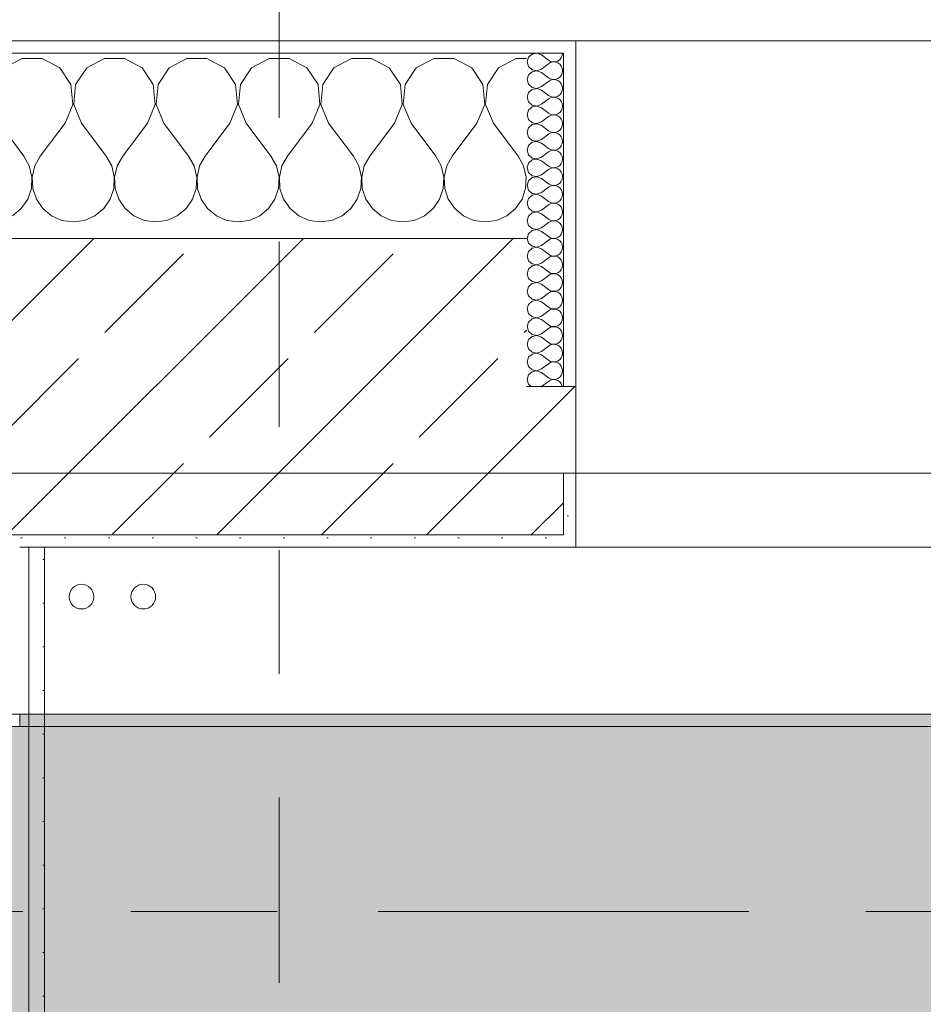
# Model space of a CAD drawing. Header units: metres. Extents: x -3.6 to 84.5, y -11 to 16.8.
# Tile 147 of 161: x 22.3 to 23, y 13.1 to 13.9. Entities that reach past the tile are written whole.
import ezdxf

# ---------------------------------------------------------------- set-up
doc = ezdxf.new("R2010")
doc.units = ezdxf.units.M
doc.header["$MEASUREMENT"] = 0
for name, pattern in [('Achse', [0.2, 0.1, -0.05, 0, -0.05]), ('Schnittlinie', [0.3, 0.15, -0.075, 0, -0.075]), ('Strichlinie doppelt', [0.546806, 0.264583, -0.105833, 0.070556, -0.105833])]:
    doc.linetypes.add(name, pattern=pattern)
for name, color, linetype in [('203 - Marker.Schnitt - Ausbaudetail SA', 7, 'Continuous'), ('451 - Universal.Achsen Raster', 7, 'Continuous'), ('604 - Struktur.Wand Aussen', 7, 'Continuous'), ('608 - Struktur.Träger', 7, 'Continuous'), ('801 - HKLSE.Heizung_ Klima_ Lüftung', 7, 'Continuous'), ('Neubau_606 - Struktur.Wand Innen Ausbau', 7, 'Continuous'), ('Neubau_653 - Abdeckung.TB Verkofferung', 7, 'Continuous')]:
    doc.layers.add(name, color=color, linetype=linetype)
pattern_1 = [(45, (0, 0), (-0.01767767, 0.01767767), [0, -0.025])]
pattern_2 = [(0, (0, 0), (0, 0.08660254), [0, -0.05]), (0, (0.025, 0.0433), (0, 0.08660254), [0, -0.05])]
pattern_3 = [(45, (0, 0), (-0.0848528, 0.0848528), []), (45, (-0.04243, 0.04243), (-0.0848528, 0.0848528), [0.09, -0.03])]

# ---------------------------------------------------------------- blocks, each defined once
blk = doc.blocks.new('*X22')
at = {"layer": '604 - Struktur.Wand Aussen', "color": 7, "linetype": 'Continuous', "lineweight": 5}
for p, q in [((22.29188, 13.84066), (22.27757, 13.83299)), ((22.30812, 13.84066), (22.29188, 13.84066)), ((22.32243, 13.83299), (22.30812, 13.84066)), ((22.35855, 13.84066), (22.34424, 13.83299)), ((22.37479, 13.84066), (22.35855, 13.84066)), ((22.3891, 13.83299), (22.37479, 13.84066)), ((22.42521, 13.84066), (22.4109, 13.83299)), ((22.44145, 13.84066), (22.42521, 13.84066)), ((22.45576, 13.83299), (22.44145, 13.84066)), ((22.49188, 13.84066), (22.47757, 13.83299)), ((22.50812, 13.84066), (22.49188, 13.84066)), ((22.52243, 13.83299), (22.50812, 13.84066)), ((22.55855, 13.84066), (22.54424, 13.83299)), ((22.57479, 13.84066), (22.55855, 13.84066)), ((22.5891, 13.83299), (22.57479, 13.84066)), ((22.62521, 13.84066), (22.6109, 13.83299)), ((22.64145, 13.84066), (22.62521, 13.84066)), ((22.65576, 13.83299), (22.64145, 13.84066)), ((22.69188, 13.84066), (22.67757, 13.83299)), ((22.7, 13.84066), (22.69188, 13.84066)), ((22.33142, 13.81947), (22.32243, 13.83299)), ((22.34424, 13.83299), (22.33525, 13.81947)), ((22.39808, 13.81947), (22.3891, 13.83299)), ((22.4109, 13.83299), (22.40192, 13.81947)), ((22.46475, 13.81947), (22.45576, 13.83299)), ((22.47757, 13.83299), (22.46858, 13.81947)), ((22.53142, 13.81947), (22.52243, 13.83299)), ((22.54424, 13.83299), (22.53525, 13.81947)), ((22.59808, 13.81947), (22.5891, 13.83299)), ((22.6109, 13.83299), (22.60192, 13.81947)), ((22.66475, 13.81947), (22.65576, 13.83299)), ((22.67757, 13.83299), (22.66858, 13.81947)), ((22.33295, 13.8033), (22.33142, 13.81947)), ((22.33525, 13.81947), (22.33371, 13.8033)), ((22.39962, 13.8033), (22.39808, 13.81947)), ((22.40192, 13.81947), (22.40038, 13.8033)), ((22.46629, 13.8033), (22.46475, 13.81947)), ((22.46858, 13.81947), (22.46705, 13.8033)), ((22.53295, 13.8033), (22.53142, 13.81947)), ((22.53525, 13.81947), (22.53371, 13.8033)), ((22.59962, 13.8033), (22.59808, 13.81947)), ((22.60192, 13.81947), (22.60038, 13.8033)), ((22.66629, 13.8033), (22.66475, 13.81947)), ((22.66858, 13.81947), (22.66705, 13.8033)), ((22.32667, 13.78833), (22.33295, 13.8033)), ((22.33371, 13.8033), (22.34, 13.78833)), ((22.39333, 13.78833), (22.39962, 13.8033)), ((22.40038, 13.8033), (22.40667, 13.78833)), ((22.46, 13.78833), (22.46629, 13.8033)), ((22.46705, 13.8033), (22.47333, 13.78833)), ((22.52667, 13.78833), (22.53295, 13.8033)), ((22.53371, 13.8033), (22.54, 13.78833)), ((22.59333, 13.78833), (22.59962, 13.8033)), ((22.60038, 13.8033), (22.60667, 13.78833)), ((22.66, 13.78833), (22.66629, 13.8033)), ((22.66705, 13.8033), (22.67333, 13.78833)), ((22.27333, 13.78833), (22.29333, 13.76167)), ((22.32667, 13.78833), (22.30667, 13.76167)), ((22.34, 13.78833), (22.36, 13.76167)), ((22.39333, 13.78833), (22.37333, 13.76167)), ((22.40667, 13.78833), (22.42667, 13.76167)), ((22.46, 13.78833), (22.44, 13.76167)), ((22.47333, 13.78833), (22.49333, 13.76167)), ((22.52667, 13.78833), (22.50667, 13.76167)), ((22.54, 13.78833), (22.56, 13.76167)), ((22.59333, 13.78833), (22.57333, 13.76167)), ((22.60667, 13.78833), (22.62667, 13.76167)), ((22.66, 13.78833), (22.64, 13.76167)), ((22.67333, 13.78833), (22.69333, 13.76167)), ((22.29778, 13.75362), (22.29333, 13.76167)), ((22.30667, 13.76167), (22.30222, 13.75362)), ((22.36445, 13.75362), (22.36, 13.76167)), ((22.37333, 13.76167), (22.36888, 13.75362)), ((22.43112, 13.75362), (22.42667, 13.76167)), ((22.44, 13.76167), (22.43555, 13.75362)), ((22.49778, 13.75362), (22.49333, 13.76167)), ((22.50667, 13.76167), (22.50222, 13.75362)), ((22.56445, 13.75362), (22.56, 13.76167)), ((22.57333, 13.76167), (22.56888, 13.75362)), ((22.63112, 13.75362), (22.62667, 13.76167)), ((22.64, 13.76167), (22.63555, 13.75362)), ((22.69778, 13.75362), (22.69333, 13.76167)), ((22.29987, 13.74466), (22.29778, 13.75362)), ((22.30222, 13.75362), (22.30013, 13.74466)), ((22.36653, 13.74466), (22.36445, 13.75362)), ((22.36888, 13.75362), (22.3668, 13.74466)), ((22.4332, 13.74466), (22.43112, 13.75362)), ((22.43555, 13.75362), (22.43347, 13.74466)), ((22.49987, 13.74466), (22.49778, 13.75362)), ((22.50222, 13.75362), (22.50013, 13.74466)), ((22.56653, 13.74466), (22.56445, 13.75362)), ((22.56888, 13.75362), (22.5668, 13.74466)), ((22.6332, 13.74466), (22.63112, 13.75362)), ((22.63555, 13.75362), (22.63347, 13.74466)), ((22.69987, 13.74466), (22.69778, 13.75362)), ((22.29942, 13.73547), (22.29987, 13.74466)), ((22.30013, 13.74466), (22.30058, 13.73547)), ((22.36609, 13.73547), (22.36653, 13.74466)), ((22.3668, 13.74466), (22.36725, 13.73547)), ((22.43275, 13.73547), (22.4332, 13.74466)), ((22.43347, 13.74466), (22.43391, 13.73547)), ((22.49942, 13.73547), (22.49987, 13.74466)), ((22.50013, 13.74466), (22.50058, 13.73547)), ((22.56609, 13.73547), (22.56653, 13.74466)), ((22.5668, 13.74466), (22.56725, 13.73547)), ((22.63275, 13.73547), (22.6332, 13.74466)), ((22.63347, 13.74466), (22.63391, 13.73547)), ((22.69942, 13.73547), (22.69987, 13.74466)), ((22.29648, 13.72676), (22.29942, 13.73547)), ((22.30058, 13.73547), (22.30352, 13.72676)), ((22.36315, 13.72676), (22.36609, 13.73547)), ((22.36725, 13.73547), (22.37019, 13.72676)), ((22.42981, 13.72676), (22.43275, 13.73547)), ((22.43391, 13.73547), (22.43685, 13.72676)), ((22.49648, 13.72676), (22.49942, 13.73547)), ((22.50058, 13.73547), (22.50352, 13.72676)), ((22.56315, 13.72676), (22.56609, 13.73547)), ((22.56725, 13.73547), (22.57019, 13.72676)), ((22.62981, 13.72676), (22.63275, 13.73547)), ((22.63391, 13.73547), (22.63685, 13.72676)), ((22.69648, 13.72676), (22.69942, 13.73547)), ((22.29127, 13.71918), (22.29648, 13.72676)), ((22.30352, 13.72676), (22.30873, 13.71918)), ((22.35794, 13.71918), (22.36315, 13.72676)), ((22.37019, 13.72676), (22.37539, 13.71918)), ((22.42461, 13.71918), (22.42981, 13.72676)), ((22.43685, 13.72676), (22.44206, 13.71918)), ((22.49127, 13.71918), (22.49648, 13.72676)), ((22.50352, 13.72676), (22.50873, 13.71918)), ((22.55794, 13.71918), (22.56315, 13.72676)), ((22.57019, 13.72676), (22.57539, 13.71918)), ((22.62461, 13.71918), (22.62981, 13.72676)), ((22.63685, 13.72676), (22.64206, 13.71918)), ((22.69127, 13.71918), (22.69648, 13.72676)), ((22.28419, 13.71331), (22.29127, 13.71918)), ((22.30873, 13.71918), (22.31581, 13.71331)), ((22.35086, 13.71331), (22.35794, 13.71918)), ((22.37539, 13.71918), (22.38248, 13.71331)), ((22.41752, 13.71331), (22.42461, 13.71918)), ((22.44206, 13.71918), (22.44914, 13.71331)), ((22.48419, 13.71331), (22.49127, 13.71918)), ((22.50873, 13.71918), (22.51581, 13.71331)), ((22.55086, 13.71331), (22.55794, 13.71918)), ((22.57539, 13.71918), (22.58248, 13.71331)), ((22.61752, 13.71331), (22.62461, 13.71918)), ((22.64206, 13.71918), (22.64914, 13.71331)), ((22.68419, 13.71331), (22.69127, 13.71918)), ((22.31581, 13.71331), (22.32422, 13.7096)), ((22.34244, 13.7096), (22.35086, 13.71331)), ((22.38248, 13.71331), (22.39089, 13.7096)), ((22.40911, 13.7096), (22.41752, 13.71331)), ((22.44914, 13.71331), (22.45756, 13.7096)), ((22.47578, 13.7096), (22.48419, 13.71331)), ((22.51581, 13.71331), (22.52422, 13.7096)), ((22.54244, 13.7096), (22.55086, 13.71331)), ((22.58248, 13.71331), (22.59089, 13.7096)), ((22.60911, 13.7096), (22.61752, 13.71331)), ((22.64914, 13.71331), (22.65756, 13.7096)), ((22.67578, 13.7096), (22.68419, 13.71331)), ((22.32422, 13.7096), (22.33333, 13.70833)), ((22.33333, 13.70833), (22.34244, 13.7096)), ((22.39089, 13.7096), (22.4, 13.70833)), ((22.4, 13.70833), (22.40911, 13.7096)), ((22.45756, 13.7096), (22.46667, 13.70833)), ((22.46667, 13.70833), (22.47578, 13.7096)), ((22.52422, 13.7096), (22.53333, 13.70833)), ((22.53333, 13.70833), (22.54244, 13.7096)), ((22.59089, 13.7096), (22.6, 13.70833)), ((22.6, 13.70833), (22.60911, 13.7096)), ((22.65756, 13.7096), (22.66667, 13.70833)), ((22.66667, 13.70833), (22.67578, 13.7096))]:
    blk.add_line(p, q, dxfattribs=at)
blk = doc.blocks.new('*X46')
at = {"layer": '604 - Struktur.Wand Aussen', "color": 7, "linetype": 'Continuous', "lineweight": 5}
for p, q in [((22.70178, 13.84161), (22.70071, 13.83786)), ((22.70071, 13.83786), (22.70178, 13.8341)), ((22.70466, 13.84425), (22.70178, 13.84161)), ((22.7085, 13.84497), (22.70466, 13.84425)), ((22.71214, 13.84357), (22.7085, 13.84497)), ((22.71214, 13.84357), (22.71786, 13.83929)), ((22.71786, 13.83929), (22.71958, 13.83833)), ((22.71958, 13.83738), (22.71786, 13.83643)), ((22.71958, 13.83833), (22.7215, 13.83789)), ((22.7215, 13.83783), (22.71958, 13.83738)), ((22.7215, 13.83789), (22.72347, 13.83798)), ((22.72347, 13.83773), (22.7215, 13.83783)), ((22.72347, 13.83798), (22.72534, 13.83861)), ((22.72534, 13.8371), (22.72347, 13.83773)), ((22.72534, 13.83861), (22.72696, 13.83973)), ((22.72696, 13.83973), (22.72822, 13.84124)), ((22.72822, 13.84124), (22.72901, 13.84305)), ((22.72901, 13.84305), (22.72929, 13.845)), ((22.70178, 13.8341), (22.70466, 13.83147)), ((22.70466, 13.82996), (22.70178, 13.82733)), ((22.70466, 13.83147), (22.7085, 13.83074)), ((22.7085, 13.83069), (22.70466, 13.82996)), ((22.7085, 13.83074), (22.71214, 13.83214)), ((22.71214, 13.82929), (22.7085, 13.83069)), ((22.71214, 13.83214), (22.71786, 13.83643)), ((22.71214, 13.82929), (22.71786, 13.825)), ((22.72696, 13.83599), (22.72534, 13.8371)), ((22.72822, 13.83447), (22.72696, 13.83599)), ((22.72901, 13.83267), (22.72822, 13.83447)), ((22.72929, 13.83071), (22.72901, 13.83267)), ((22.72901, 13.82876), (22.72929, 13.83071)), ((22.70178, 13.82733), (22.70071, 13.82357)), ((22.70071, 13.82357), (22.70178, 13.81982)), ((22.71214, 13.81786), (22.71786, 13.82214)), ((22.71786, 13.825), (22.71958, 13.82405)), ((22.71958, 13.8231), (22.71786, 13.82214)), ((22.71958, 13.82405), (22.7215, 13.8236)), ((22.7215, 13.82354), (22.71958, 13.8231)), ((22.7215, 13.8236), (22.72347, 13.8237)), ((22.72347, 13.82345), (22.7215, 13.82354)), ((22.72347, 13.8237), (22.72534, 13.82433)), ((22.72534, 13.82282), (22.72347, 13.82345)), ((22.72534, 13.82433), (22.72696, 13.82544)), ((22.72696, 13.8217), (22.72534, 13.82282)), ((22.72696, 13.82544), (22.72822, 13.82696)), ((22.72822, 13.82018), (22.72696, 13.8217)), ((22.72822, 13.82696), (22.72901, 13.82876)), ((22.70178, 13.81982), (22.70466, 13.81718)), ((22.70466, 13.81567), (22.70178, 13.81304)), ((22.70466, 13.81718), (22.7085, 13.81646)), ((22.7085, 13.8164), (22.70466, 13.81567)), ((22.7085, 13.81646), (22.71214, 13.81786)), ((22.71214, 13.815), (22.7085, 13.8164)), ((22.71214, 13.815), (22.71786, 13.81071)), ((22.72901, 13.81838), (22.72822, 13.82018)), ((22.72822, 13.81267), (22.72901, 13.81448)), ((22.72929, 13.81643), (22.72901, 13.81838)), ((22.72901, 13.81448), (22.72929, 13.81643)), ((22.70178, 13.81304), (22.70071, 13.80929)), ((22.70071, 13.80929), (22.70178, 13.80553)), ((22.70178, 13.80553), (22.70466, 13.8029)), ((22.71214, 13.80357), (22.71786, 13.80786)), ((22.71786, 13.81071), (22.71958, 13.80976)), ((22.71958, 13.80881), (22.71786, 13.80786)), ((22.71958, 13.80976), (22.7215, 13.80931)), ((22.7215, 13.80926), (22.71958, 13.80881)), ((22.7215, 13.80931), (22.72347, 13.80941)), ((22.72347, 13.80916), (22.7215, 13.80926)), ((22.72347, 13.80941), (22.72534, 13.81004)), ((22.72534, 13.80853), (22.72347, 13.80916)), ((22.72534, 13.81004), (22.72696, 13.81116)), ((22.72696, 13.80742), (22.72534, 13.80853)), ((22.72696, 13.81116), (22.72822, 13.81267)), ((22.72822, 13.8059), (22.72696, 13.80742)), ((22.72901, 13.80409), (22.72822, 13.8059)), ((22.70178, 13.79876), (22.70071, 13.795)), ((22.70466, 13.80139), (22.70178, 13.79876)), ((22.70466, 13.8029), (22.7085, 13.80217)), ((22.7085, 13.80211), (22.70466, 13.80139)), ((22.7085, 13.80217), (22.71214, 13.80357)), ((22.71214, 13.80071), (22.7085, 13.80211)), ((22.71214, 13.80071), (22.71786, 13.79643)), ((22.72696, 13.79687), (22.72822, 13.79839)), ((22.72822, 13.79839), (22.72901, 13.80019)), ((22.72929, 13.80214), (22.72901, 13.80409)), ((22.72901, 13.80019), (22.72929, 13.80214)), ((22.70071, 13.795), (22.70178, 13.79124)), ((22.70178, 13.79124), (22.70466, 13.78861)), ((22.71214, 13.78929), (22.71786, 13.79357)), ((22.71786, 13.79643), (22.71958, 13.79547)), ((22.71958, 13.79453), (22.71786, 13.79357)), ((22.71958, 13.79547), (22.7215, 13.79503)), ((22.7215, 13.79497), (22.71958, 13.79453)), ((22.7215, 13.79503), (22.72347, 13.79512)), ((22.72347, 13.79488), (22.7215, 13.79497)), ((22.72347, 13.79512), (22.72534, 13.79575)), ((22.72534, 13.79425), (22.72347, 13.79488)), ((22.72534, 13.79575), (22.72696, 13.79687)), ((22.72696, 13.79313), (22.72534, 13.79425)), ((22.72822, 13.79161), (22.72696, 13.79313)), ((22.72901, 13.78981), (22.72822, 13.79161)), ((22.72929, 13.78786), (22.72901, 13.78981)), ((22.70178, 13.78447), (22.70071, 13.78071)), ((22.70466, 13.7871), (22.70178, 13.78447)), ((22.70466, 13.78861), (22.7085, 13.78789)), ((22.7085, 13.78783), (22.70466, 13.7871)), ((22.7085, 13.78789), (22.71214, 13.78929)), ((22.71214, 13.78643), (22.7085, 13.78783)), ((22.71214, 13.78643), (22.71786, 13.78214)), ((22.71786, 13.78214), (22.71958, 13.78119)), ((22.72347, 13.78084), (22.72534, 13.78147)), ((22.72534, 13.78147), (22.72696, 13.78258)), ((22.72696, 13.78258), (22.72822, 13.7841)), ((22.72822, 13.7841), (22.72901, 13.78591)), ((22.72901, 13.78591), (22.72929, 13.78786)), ((22.70071, 13.78071), (22.70178, 13.77696)), ((22.70178, 13.77696), (22.70466, 13.77433)), ((22.70466, 13.77433), (22.7085, 13.7736)), ((22.7085, 13.77354), (22.70466, 13.77282)), ((22.7085, 13.7736), (22.71214, 13.775)), ((22.71214, 13.77214), (22.7085, 13.77354)), ((22.71214, 13.775), (22.71786, 13.77929)), ((22.71958, 13.78024), (22.71786, 13.77929)), ((22.71958, 13.78119), (22.7215, 13.78074)), ((22.7215, 13.78069), (22.71958, 13.78024)), ((22.7215, 13.78074), (22.72347, 13.78084)), ((22.72347, 13.78059), (22.7215, 13.78069)), ((22.72534, 13.77996), (22.72347, 13.78059)), ((22.72696, 13.77884), (22.72534, 13.77996)), ((22.72822, 13.77733), (22.72696, 13.77884)), ((22.72901, 13.77552), (22.72822, 13.77733)), ((22.72929, 13.77357), (22.72901, 13.77552)), ((22.72901, 13.77162), (22.72929, 13.77357)), ((22.70178, 13.77018), (22.70071, 13.76643)), ((22.70071, 13.76643), (22.70178, 13.76267)), ((22.70466, 13.77282), (22.70178, 13.77018)), ((22.71214, 13.77214), (22.71786, 13.76786)), ((22.71786, 13.76786), (22.71958, 13.7669)), ((22.71958, 13.76595), (22.71786, 13.765)), ((22.71958, 13.7669), (22.7215, 13.76646)), ((22.7215, 13.7664), (22.71958, 13.76595)), ((22.7215, 13.76646), (22.72347, 13.76655)), ((22.72347, 13.7663), (22.7215, 13.7664)), ((22.72347, 13.76655), (22.72534, 13.76718)), ((22.72534, 13.76567), (22.72347, 13.7663)), ((22.72534, 13.76718), (22.72696, 13.7683)), ((22.72696, 13.76456), (22.72534, 13.76567)), ((22.72696, 13.7683), (22.72822, 13.76982)), ((22.72822, 13.76982), (22.72901, 13.77162)), ((22.70178, 13.76267), (22.70466, 13.76004)), ((22.70466, 13.75853), (22.70178, 13.7559)), ((22.70466, 13.76004), (22.7085, 13.75931)), ((22.7085, 13.75926), (22.70466, 13.75853)), ((22.7085, 13.75931), (22.71214, 13.76071)), ((22.71214, 13.75786), (22.7085, 13.75926)), ((22.71214, 13.76071), (22.71786, 13.765)), ((22.71214, 13.75786), (22.71786, 13.75357)), ((22.72822, 13.76304), (22.72696, 13.76456)), ((22.72901, 13.76124), (22.72822, 13.76304)), ((22.72929, 13.75929), (22.72901, 13.76124)), ((22.72901, 13.75733), (22.72929, 13.75929)), ((22.70178, 13.7559), (22.70071, 13.75214)), ((22.70071, 13.75214), (22.70178, 13.74839)), ((22.71214, 13.74643), (22.71786, 13.75071)), ((22.71786, 13.75357), (22.71958, 13.75262)), ((22.71958, 13.75167), (22.71786, 13.75071)), ((22.71958, 13.75262), (22.7215, 13.75217)), ((22.7215, 13.75211), (22.71958, 13.75167)), ((22.7215, 13.75217), (22.72347, 13.75227)), ((22.72347, 13.75202), (22.7215, 13.75211)), ((22.72347, 13.75227), (22.72534, 13.7529)), ((22.72534, 13.75139), (22.72347, 13.75202)), ((22.72534, 13.7529), (22.72696, 13.75401)), ((22.72696, 13.75027), (22.72534, 13.75139)), ((22.72696, 13.75401), (22.72822, 13.75553)), ((22.72822, 13.74876), (22.72696, 13.75027)), ((22.72822, 13.75553), (22.72901, 13.75733)), ((22.70178, 13.74161), (22.70071, 13.73786)), ((22.70178, 13.74839), (22.70466, 13.74575)), ((22.70466, 13.74425), (22.70178, 13.74161)), ((22.70466, 13.74575), (22.7085, 13.74503)), ((22.7085, 13.74497), (22.70466, 13.74425)), ((22.7085, 13.74503), (22.71214, 13.74643)), ((22.71214, 13.74357), (22.7085, 13.74497)), ((22.71214, 13.74357), (22.71786, 13.73929)), ((22.72901, 13.74695), (22.72822, 13.74876)), ((22.72822, 13.74124), (22.72901, 13.74305)), ((22.72929, 13.745), (22.72901, 13.74695)), ((22.72901, 13.74305), (22.72929, 13.745)), ((22.70071, 13.73786), (22.70178, 13.7341)), ((22.70178, 13.7341), (22.70466, 13.73147)), ((22.71214, 13.73214), (22.71786, 13.73643)), ((22.71786, 13.73929), (22.71958, 13.73833)), ((22.71958, 13.73738), (22.71786, 13.73643)), ((22.71958, 13.73833), (22.7215, 13.73789)), ((22.7215, 13.73783), (22.71958, 13.73738)), ((22.7215, 13.73789), (22.72347, 13.73798)), ((22.72347, 13.73773), (22.7215, 13.73783)), ((22.72347, 13.73798), (22.72534, 13.73861)), ((22.72534, 13.7371), (22.72347, 13.73773)), ((22.72534, 13.73861), (22.72696, 13.73973)), ((22.72696, 13.73599), (22.72534, 13.7371)), ((22.72696, 13.73973), (22.72822, 13.74124)), ((22.72822, 13.73447), (22.72696, 13.73599)), ((22.72901, 13.73267), (22.72822, 13.73447)), ((22.70178, 13.72733), (22.70071, 13.72357)), ((22.70466, 13.72996), (22.70178, 13.72733)), ((22.70466, 13.73147), (22.7085, 13.73074)), ((22.7085, 13.73069), (22.70466, 13.72996)), ((22.7085, 13.73074), (22.71214, 13.73214)), ((22.71214, 13.72929), (22.7085, 13.73069)), ((22.71214, 13.72929), (22.71786, 13.725)), ((22.72696, 13.72544), (22.72822, 13.72696)), ((22.72822, 13.72696), (22.72901, 13.72876)), ((22.72929, 13.73071), (22.72901, 13.73267)), ((22.72901, 13.72876), (22.72929, 13.73071)), ((22.70071, 13.72357), (22.70178, 13.71982)), ((22.70178, 13.71982), (22.70466, 13.71718)), ((22.7085, 13.71646), (22.71214, 13.71786)), ((22.71214, 13.71786), (22.71786, 13.72214)), ((22.71786, 13.725), (22.71958, 13.72405)), ((22.71958, 13.7231), (22.71786, 13.72214)), ((22.71958, 13.72405), (22.7215, 13.7236)), ((22.7215, 13.72354), (22.71958, 13.7231)), ((22.7215, 13.7236), (22.72347, 13.7237)), ((22.72347, 13.72345), (22.7215, 13.72354)), ((22.72347, 13.7237), (22.72534, 13.72433)), ((22.72534, 13.72282), (22.72347, 13.72345)), ((22.72534, 13.72433), (22.72696, 13.72544)), ((22.72696, 13.7217), (22.72534, 13.72282)), ((22.72822, 13.72018), (22.72696, 13.7217)), ((22.72901, 13.71838), (22.72822, 13.72018)), ((22.72929, 13.71643), (22.72901, 13.71838)), ((22.70178, 13.71304), (22.70071, 13.70929)), ((22.70466, 13.71567), (22.70178, 13.71304)), ((22.70466, 13.71718), (22.7085, 13.71646)), ((22.7085, 13.7164), (22.70466, 13.71567)), ((22.71214, 13.715), (22.7085, 13.7164)), ((22.71214, 13.715), (22.71786, 13.71071)), ((22.71786, 13.71071), (22.71958, 13.70976)), ((22.71958, 13.70976), (22.7215, 13.70931)), ((22.72347, 13.70941), (22.72534, 13.71004)), ((22.72534, 13.71004), (22.72696, 13.71116)), ((22.72696, 13.71116), (22.72822, 13.71267)), ((22.72822, 13.71267), (22.72901, 13.71448)), ((22.72901, 13.71448), (22.72929, 13.71643)), ((22.70071, 13.70929), (22.70178, 13.70553)), ((22.70178, 13.70553), (22.70466, 13.7029)), ((22.70466, 13.7029), (22.7085, 13.70217)), ((22.7085, 13.70211), (22.70466, 13.70139)), ((22.7085, 13.70217), (22.71214, 13.70357)), ((22.71214, 13.70071), (22.7085, 13.70211)), ((22.71214, 13.70357), (22.71786, 13.70786)), ((22.71958, 13.70881), (22.71786, 13.70786)), ((22.7215, 13.70926), (22.71958, 13.70881)), ((22.7215, 13.70931), (22.72347, 13.70941)), ((22.72347, 13.70916), (22.7215, 13.70926)), ((22.72534, 13.70853), (22.72347, 13.70916)), ((22.72696, 13.70742), (22.72534, 13.70853)), ((22.72822, 13.7059), (22.72696, 13.70742)), ((22.72901, 13.70409), (22.72822, 13.7059)), ((22.72929, 13.70214), (22.72901, 13.70409)), ((22.72901, 13.70019), (22.72929, 13.70214)), ((22.70178, 13.69876), (22.70071, 13.695)), ((22.70071, 13.695), (22.70178, 13.69124)), ((22.70466, 13.70139), (22.70178, 13.69876)), ((22.71214, 13.70071), (22.71786, 13.69643)), ((22.71786, 13.69643), (22.71958, 13.69547)), ((22.71958, 13.69453), (22.71786, 13.69357)), ((22.71958, 13.69547), (22.7215, 13.69503)), ((22.7215, 13.69497), (22.71958, 13.69453)), ((22.7215, 13.69503), (22.72347, 13.69512)), ((22.72347, 13.69488), (22.7215, 13.69497)), ((22.72347, 13.69512), (22.72534, 13.69575)), ((22.72534, 13.69425), (22.72347, 13.69488)), ((22.72534, 13.69575), (22.72696, 13.69687)), ((22.72696, 13.69313), (22.72534, 13.69425)), ((22.72696, 13.69687), (22.72822, 13.69839)), ((22.72822, 13.69839), (22.72901, 13.70019)), ((22.70178, 13.69124), (22.70466, 13.68861)), ((22.70466, 13.6871), (22.70178, 13.68447)), ((22.70466, 13.68861), (22.7085, 13.68789)), ((22.7085, 13.68783), (22.70466, 13.6871)), ((22.7085, 13.68789), (22.71214, 13.68929)), ((22.71214, 13.68643), (22.7085, 13.68783)), ((22.71214, 13.68929), (22.71786, 13.69357)), ((22.71214, 13.68643), (22.71786, 13.68214)), ((22.72822, 13.69161), (22.72696, 13.69313)), ((22.72901, 13.68981), (22.72822, 13.69161)), ((22.72822, 13.6841), (22.72901, 13.68591)), ((22.72929, 13.68786), (22.72901, 13.68981)), ((22.72901, 13.68591), (22.72929, 13.68786)), ((22.70178, 13.68447), (22.70071, 13.68071)), ((22.70071, 13.68071), (22.70178, 13.67696)), ((22.71214, 13.675), (22.71786, 13.67929)), ((22.71786, 13.68214), (22.71958, 13.68119)), ((22.71958, 13.68024), (22.71786, 13.67929)), ((22.71958, 13.68119), (22.7215, 13.68074)), ((22.7215, 13.68069), (22.71958, 13.68024)), ((22.7215, 13.68074), (22.72347, 13.68084)), ((22.72347, 13.68059), (22.7215, 13.68069)), ((22.72347, 13.68084), (22.72534, 13.68147)), ((22.72534, 13.67996), (22.72347, 13.68059)), ((22.72534, 13.68147), (22.72696, 13.68258)), ((22.72696, 13.67884), (22.72534, 13.67996)), ((22.72696, 13.68258), (22.72822, 13.6841)), ((22.72822, 13.67733), (22.72696, 13.67884)), ((22.70178, 13.67018), (22.70071, 13.66643)), ((22.70178, 13.67696), (22.70466, 13.67433)), ((22.70466, 13.67282), (22.70178, 13.67018)), ((22.70466, 13.67433), (22.7085, 13.6736)), ((22.7085, 13.67354), (22.70466, 13.67282)), ((22.7085, 13.6736), (22.71214, 13.675)), ((22.71214, 13.67214), (22.7085, 13.67354)), ((22.71214, 13.67214), (22.71786, 13.66786)), ((22.72901, 13.67552), (22.72822, 13.67733)), ((22.72822, 13.66982), (22.72901, 13.67162)), ((22.72929, 13.67357), (22.72901, 13.67552)), ((22.72901, 13.67162), (22.72929, 13.67357)), ((22.70071, 13.66643), (22.70178, 13.66267)), ((22.70178, 13.66267), (22.70466, 13.66004)), ((22.71214, 13.66071), (22.71786, 13.665)), ((22.71786, 13.66786), (22.71958, 13.6669)), ((22.71958, 13.66595), (22.71786, 13.665)), ((22.71958, 13.6669), (22.7215, 13.66646)), ((22.7215, 13.6664), (22.71958, 13.66595)), ((22.7215, 13.66646), (22.72347, 13.66655)), ((22.72347, 13.6663), (22.7215, 13.6664)), ((22.72347, 13.66655), (22.72534, 13.66718)), ((22.72534, 13.66567), (22.72347, 13.6663)), ((22.72534, 13.66718), (22.72696, 13.6683)), ((22.72696, 13.66456), (22.72534, 13.66567)), ((22.72696, 13.6683), (22.72822, 13.66982)), ((22.72822, 13.66304), (22.72696, 13.66456)), ((22.72901, 13.66124), (22.72822, 13.66304)), ((22.70178, 13.6559), (22.70071, 13.65214)), ((22.70466, 13.65853), (22.70178, 13.6559)), ((22.70466, 13.66004), (22.7085, 13.65931)), ((22.7085, 13.65926), (22.70466, 13.65853)), ((22.7085, 13.65931), (22.71214, 13.66071)), ((22.71214, 13.65786), (22.7085, 13.65926)), ((22.71214, 13.65786), (22.71786, 13.65357)), ((22.72534, 13.6529), (22.72696, 13.65401)), ((22.72696, 13.65401), (22.72822, 13.65553)), ((22.72822, 13.65553), (22.72901, 13.65733)), ((22.72929, 13.65929), (22.72901, 13.66124)), ((22.72901, 13.65733), (22.72929, 13.65929)), ((22.70071, 13.65214), (22.70178, 13.64839)), ((22.70178, 13.64839), (22.70466, 13.64575)), ((22.7085, 13.64503), (22.71214, 13.64643)), ((22.71214, 13.64643), (22.71786, 13.65071)), ((22.71786, 13.65357), (22.71958, 13.65262)), ((22.71958, 13.65167), (22.71786, 13.65071)), ((22.71958, 13.65262), (22.7215, 13.65217)), ((22.7215, 13.65211), (22.71958, 13.65167)), ((22.7215, 13.65217), (22.72347, 13.65227)), ((22.72347, 13.65202), (22.7215, 13.65211)), ((22.72347, 13.65227), (22.72534, 13.6529)), ((22.72534, 13.65139), (22.72347, 13.65202)), ((22.72696, 13.65027), (22.72534, 13.65139)), ((22.72822, 13.64876), (22.72696, 13.65027)), ((22.72901, 13.64695), (22.72822, 13.64876)), ((22.72929, 13.645), (22.72901, 13.64695)), ((22.70178, 13.64161), (22.70071, 13.63786)), ((22.70466, 13.64425), (22.70178, 13.64161)), ((22.70466, 13.64575), (22.7085, 13.64503)), ((22.7085, 13.64497), (22.70466, 13.64425)), ((22.71214, 13.64357), (22.7085, 13.64497)), ((22.71214, 13.64357), (22.71786, 13.63929)), ((22.71786, 13.63929), (22.71958, 13.63833)), ((22.71958, 13.63833), (22.7215, 13.63789)), ((22.7215, 13.63789), (22.72347, 13.63798)), ((22.72347, 13.63798), (22.72534, 13.63861)), ((22.72534, 13.63861), (22.72696, 13.63973)), ((22.72696, 13.63973), (22.72822, 13.64124)), ((22.72822, 13.64124), (22.72901, 13.64305)), ((22.72901, 13.64305), (22.72929, 13.645)), ((22.70071, 13.63786), (22.70178, 13.6341)), ((22.70178, 13.6341), (22.70466, 13.63147)), ((22.70466, 13.63147), (22.7085, 13.63074)), ((22.7085, 13.63069), (22.70466, 13.62996)), ((22.7085, 13.63074), (22.71214, 13.63214)), ((22.71214, 13.62929), (22.7085, 13.63069)), ((22.71214, 13.63214), (22.71786, 13.63643)), ((22.71958, 13.63738), (22.71786, 13.63643)), ((22.7215, 13.63783), (22.71958, 13.63738)), ((22.72347, 13.63773), (22.7215, 13.63783)), ((22.72534, 13.6371), (22.72347, 13.63773)), ((22.72696, 13.63599), (22.72534, 13.6371)), ((22.72822, 13.63447), (22.72696, 13.63599)), ((22.72901, 13.63267), (22.72822, 13.63447)), ((22.72929, 13.63071), (22.72901, 13.63267)), ((22.72901, 13.62876), (22.72929, 13.63071)), ((22.70178, 13.62733), (22.70071, 13.62357)), ((22.70071, 13.62357), (22.70178, 13.61982)), ((22.70466, 13.62996), (22.70178, 13.62733)), ((22.71214, 13.62929), (22.71786, 13.625)), ((22.71214, 13.61786), (22.71786, 13.62214)), ((22.71786, 13.625), (22.71958, 13.62405)), ((22.71958, 13.6231), (22.71786, 13.62214)), ((22.71958, 13.62405), (22.7215, 13.6236)), ((22.7215, 13.62354), (22.71958, 13.6231)), ((22.7215, 13.6236), (22.72347, 13.6237)), ((22.72347, 13.62345), (22.7215, 13.62354)), ((22.72347, 13.6237), (22.72534, 13.62433)), ((22.72534, 13.62282), (22.72347, 13.62345)), ((22.72534, 13.62433), (22.72696, 13.62544)), ((22.72696, 13.6217), (22.72534, 13.62282)), ((22.72696, 13.62544), (22.72822, 13.62696)), ((22.72822, 13.62696), (22.72901, 13.62876)), ((22.70178, 13.61982), (22.70466, 13.61718)), ((22.70466, 13.61567), (22.70178, 13.61304)), ((22.70466, 13.61718), (22.7085, 13.61646)), ((22.7085, 13.6164), (22.70466, 13.61567)), ((22.7085, 13.61646), (22.71214, 13.61786)), ((22.71214, 13.615), (22.7085, 13.6164)), ((22.71214, 13.615), (22.71786, 13.61071)), ((22.72822, 13.62018), (22.72696, 13.6217)), ((22.72901, 13.61838), (22.72822, 13.62018)), ((22.72822, 13.61267), (22.72901, 13.61448)), ((22.72929, 13.61643), (22.72901, 13.61838)), ((22.72901, 13.61448), (22.72929, 13.61643)), ((22.70178, 13.61304), (22.70071, 13.60929)), ((22.70071, 13.60929), (22.70178, 13.60553)), ((22.71214, 13.60357), (22.71786, 13.60786)), ((22.71786, 13.61071), (22.71958, 13.60976)), ((22.71958, 13.60881), (22.71786, 13.60786)), ((22.71958, 13.60976), (22.7215, 13.60931)), ((22.7215, 13.60926), (22.71958, 13.60881)), ((22.7215, 13.60931), (22.72347, 13.60941)), ((22.72347, 13.60916), (22.7215, 13.60926)), ((22.72347, 13.60941), (22.72534, 13.61004)), ((22.72534, 13.60853), (22.72347, 13.60916)), ((22.72534, 13.61004), (22.72696, 13.61116)), ((22.72696, 13.60742), (22.72534, 13.60853)), ((22.72696, 13.61116), (22.72822, 13.61267)), ((22.72822, 13.6059), (22.72696, 13.60742)), ((22.70178, 13.59876), (22.70071, 13.595)), ((22.70178, 13.60553), (22.70466, 13.6029)), ((22.70466, 13.60139), (22.70178, 13.59876)), ((22.70466, 13.6029), (22.7085, 13.60217)), ((22.7085, 13.60211), (22.70466, 13.60139)), ((22.7085, 13.60217), (22.71214, 13.60357)), ((22.71214, 13.60071), (22.7085, 13.60211)), ((22.71214, 13.60071), (22.71786, 13.59643)), ((22.72696, 13.59687), (22.72822, 13.59839)), ((22.72901, 13.60409), (22.72822, 13.6059)), ((22.72822, 13.59839), (22.72901, 13.60019)), ((22.72929, 13.60214), (22.72901, 13.60409)), ((22.72901, 13.60019), (22.72929, 13.60214)), ((22.70071, 13.595), (22.70178, 13.59124)), ((22.70178, 13.59124), (22.70466, 13.58861)), ((22.71214, 13.58929), (22.71786, 13.59357)), ((22.71786, 13.59643), (22.71958, 13.59547)), ((22.71958, 13.59453), (22.71786, 13.59357)), ((22.71958, 13.59547), (22.7215, 13.59503)), ((22.7215, 13.59497), (22.71958, 13.59453)), ((22.7215, 13.59503), (22.72347, 13.59512)), ((22.72347, 13.59488), (22.7215, 13.59497)), ((22.72347, 13.59512), (22.72534, 13.59575)), ((22.72534, 13.59425), (22.72347, 13.59488)), ((22.72534, 13.59575), (22.72696, 13.59687)), ((22.72696, 13.59313), (22.72534, 13.59425)), ((22.72822, 13.59161), (22.72696, 13.59313)), ((22.72901, 13.58981), (22.72822, 13.59161)), ((22.70178, 13.58447), (22.70071, 13.58071)), ((22.70466, 13.5871), (22.70178, 13.58447)), ((22.70466, 13.58861), (22.7085, 13.58789)), ((22.7085, 13.58783), (22.70466, 13.5871)), ((22.7085, 13.58789), (22.71214, 13.58929)), ((22.71214, 13.58643), (22.7085, 13.58783)), ((22.71214, 13.58643), (22.71786, 13.58214)), ((22.72534, 13.58147), (22.72696, 13.58258)), ((22.72696, 13.58258), (22.72822, 13.5841)), ((22.72822, 13.5841), (22.72901, 13.58591)), ((22.72929, 13.58786), (22.72901, 13.58981)), ((22.72901, 13.58591), (22.72929, 13.58786)), ((22.70071, 13.58071), (22.70178, 13.57696)), ((22.70178, 13.57696), (22.70392, 13.575)), ((22.71214, 13.575), (22.71786, 13.57929)), ((22.71786, 13.58214), (22.71958, 13.58119)), ((22.71958, 13.58024), (22.71786, 13.57929)), ((22.71958, 13.58119), (22.7215, 13.58074)), ((22.7215, 13.58069), (22.71958, 13.58024)), ((22.7215, 13.58074), (22.72347, 13.58084)), ((22.72347, 13.58059), (22.7215, 13.58069)), ((22.72347, 13.58084), (22.72534, 13.58147)), ((22.72534, 13.57996), (22.72347, 13.58059)), ((22.72696, 13.57884), (22.72534, 13.57996)), ((22.72822, 13.57733), (22.72696, 13.57884)), ((22.72901, 13.57552), (22.72822, 13.57733)), ((22.72909, 13.575), (22.72901, 13.57552))]:
    blk.add_line(p, q, dxfattribs=at)

msp = doc.modelspace()

# ---------------------------------------------------------------- hatches: boundary and pattern name
at = {"layer": '604 - Struktur.Wand Aussen', "linetype": 'Continuous', "lineweight": 0, "true_color": 0x000000}
h = msp.add_hatch(dxfattribs=at)
h.set_pattern_fill('Verputz_0001', color=18, style=0, pattern_type=2)
h.set_pattern_definition(pattern_2)
h.paths.add_polyline_path([(21.55, 13.855), (21.55, 13.845), (22.73, 13.845), (22.73, 13.855)])
h = msp.add_hatch(dxfattribs=at)
h.set_pattern_fill('Verputz_0001', color=18, style=0, pattern_type=2)
h.set_pattern_definition(pattern_2)
h.paths.add_polyline_path([(22.73, 13.855), (22.73, 13.575), (22.74, 13.575), (22.74, 13.855)])
h = msp.add_hatch(dxfattribs=at)
h.set_pattern_fill('Beton__Stahlbeton_0001', color=18, style=0, pattern_type=2)
h.set_pattern_definition(pattern_3)
h.paths.add_polyline_path([(21.54, 13.505), (21.55, 13.505), (21.55, 13.455), (22.73, 13.455), (22.73, 13.505), (22.74, 13.505), (22.74, 13.575), (22.73, 13.575), (22.7, 13.575), (22.7, 13.695), (21.58, 13.695), (21.58, 13.575), (21.55, 13.575), (21.54, 13.575)])
h = msp.add_hatch(dxfattribs=at)
h.set_pattern_fill('Gips_0001', color=18, style=0, pattern_type=2)
h.set_pattern_definition(pattern_1)
h.paths.add_polyline_path([(22.73, 13.445), (22.74, 13.445), (22.74, 13.505), (22.73, 13.505)])
h = msp.add_hatch(dxfattribs=at)
h.set_pattern_fill('Gips_0001', color=18, style=0, pattern_type=2)
h.set_pattern_definition(pattern_1)
h.paths.add_polyline_path([(22.28999, 13.455), (22.28999, 13.445), (22.73, 13.445), (22.73, 13.455)])
at = {"layer": '608 - Struktur.Träger', "linetype": 'Continuous', "lineweight": 0, "true_color": 0x000000}
h = msp.add_hatch(dxfattribs=at)
h.set_pattern_fill('Gips_0001', color=18, style=0, pattern_type=2)
h.set_pattern_definition(pattern_1)
h.paths.add_polyline_path([(22.28999, 13.30998), (22.28999, 13.29998), (25.56999, 13.29998), (25.56999, 13.30998)])
h = msp.add_hatch(dxfattribs=at)
h.set_pattern_fill('Beton__Stahlbeton_0001', color=18, style=0, pattern_type=2)
h.set_pattern_definition(pattern_3)
h.paths.add_polyline_path([(15.08999, 13.29998), (14.77999, 13.29998), (14.77999, 12.99998), (15.08999, 12.99998), (18.36999, 12.99998), (18.68999, 12.99998), (21.96999, 12.99998), (22.28999, 12.99998), (25.56999, 12.99998), (25.88999, 12.99998), (29.16999, 12.99998), (29.48999, 12.99998), (32.76999, 12.99998), (33.08999, 12.99998), (36.36999, 12.99998), (36.68999, 12.99998), (39.96999, 12.99998), (40.28999, 12.99998), (43.56999, 12.99998), (43.88999, 12.99998), (47.16999, 12.99998), (47.47999, 12.99998), (47.47999, 13.29998), (47.16999, 13.29998), (43.88999, 13.29998), (43.56999, 13.29998), (40.28999, 13.29998), (39.96999, 13.29998), (36.68999, 13.29998), (36.36999, 13.29998), (33.08999, 13.29998), (32.76999, 13.29998), (29.48999, 13.29998), (29.16999, 13.29998), (25.88999, 13.29998), (25.56999, 13.29998), (22.28999, 13.29998), (21.96999, 13.29998), (18.68999, 13.29998), (18.36999, 13.29998)])
at = {"layer": 'Neubau_606 - Struktur.Wand Innen Ausbau', "linetype": 'Continuous', "lineweight": 0, "true_color": 0x000000}
h = msp.add_hatch(dxfattribs=at)
h.set_pattern_fill('Gips_0001', color=18, style=0, pattern_type=2)
h.set_pattern_definition(pattern_1)
h.paths.add_polyline_path([(22.31, 12.70248), (22.31, 13.445), (22.2975, 13.445), (22.2975, 12.70248)])

# ---------------------------------------------------------------- linework, layer by layer
at = {"layer": '203 - Marker.Schnitt - Ausbaudetail SA', "color": 7, "linetype": 'Schnittlinie', "lineweight": 13}
msp.add_line((22.5, 14.1425), (22.5, 12.66298), dxfattribs=at)
at = {"layer": '451 - Universal.Achsen Raster', "color": 160, "linetype": 'Strichlinie doppelt', "lineweight": 9, "true_color": 0x3232ff}
msp.add_line((64.93502, 13.14998), (-3.175, 13.14998), dxfattribs=at)
at = {"layer": '604 - Struktur.Wand Aussen', "color": 7, "linetype": 'Continuous', "lineweight": 5}
for p, q in [((22.73, 13.855), (22.74, 13.855)), ((22.74, 13.855), (22.74, 13.845)), ((22.7, 13.845), (21.58, 13.845)), ((22.7, 13.845), (22.73, 13.845)), ((22.73, 13.575), (22.73, 13.845)), ((22.73, 13.845), (22.73, 13.575)), ((22.74, 13.845), (22.74, 13.705)), ((22.74, 13.705), (22.74, 13.695)), ((22.74, 13.695), (22.74, 13.575)), ((22.7, 13.575), (22.73, 13.575)), ((22.73, 13.575), (22.74, 13.575)), ((22.73, 13.505), (22.74, 13.505)), ((22.74, 13.505), (22.74, 13.455)), ((22.74, 13.455), (22.74, 13.445)), ((22.73, 13.445), (22.74, 13.445))]:
    msp.add_line(p, q, dxfattribs=at)
at = {"layer": '604 - Struktur.Wand Aussen', "color": 7, "linetype": 'Continuous', "lineweight": 13}
for p, q in [((25.14, 13.855), (22.74, 13.855)), ((22.7, 13.695), (21.58, 13.695)), ((22.74, 13.575), (22.74, 13.505)), ((22.73, 13.455), (22.73, 13.505)), ((21.55, 13.455), (22.73, 13.455)), ((22.74, 13.445), (25.14, 13.445))]:
    msp.add_line(p, q, dxfattribs=at)
at = {"layer": '604 - Struktur.Wand Aussen', "color": 7, "linetype": 'Continuous', "lineweight": 5, "flags": 128}
for points in [[(22.73, 13.855), (21.55, 13.855)], [(22.28999, 13.445), (22.73, 13.445)]]:
    msp.add_lwpolyline(points, dxfattribs=at)
at = {"layer": '608 - Struktur.Träger', "color": 7, "linetype": 'Continuous', "lineweight": 13}
for p, q in [((14.77999, 13.30998), (47.47999, 13.30998)), ((22.28999, 13.29998), (21.96999, 13.29998)), ((25.56999, 13.29998), (22.28999, 13.29998))]:
    msp.add_line(p, q, dxfattribs=at)
at = {"layer": '608 - Struktur.Träger', "color": 7, "linetype": 'Continuous', "lineweight": 5}
for p, q in [((22.28999, 13.30998), (22.28999, 13.29998)), ((25.56999, 13.30998), (22.28999, 13.30998))]:
    msp.add_line(p, q, dxfattribs=at)
at = {"layer": '608 - Struktur.Träger', "color": 7, "linetype": 'Achse', "lineweight": 9}
msp.add_line((14.77999, 13.14998), (47.47999, 13.14998), dxfattribs=at)
at = {"layer": '801 - HKLSE.Heizung_ Klima_ Lüftung', "color": 7, "linetype": 'Continuous', "lineweight": 5}
for centre in [(22.33999, 13.405), (22.38999, 13.405)]:
    msp.add_circle(centre, 0.01, dxfattribs=at)
at = {"layer": 'Neubau_606 - Struktur.Wand Innen Ausbau', "color": 1, "linetype": 'Continuous', "lineweight": 5}
msp.add_line((22.2975, 12.75248), (22.2975, 13.445), dxfattribs=at)
at = {"layer": 'Neubau_606 - Struktur.Wand Innen Ausbau', "color": 1, "linetype": 'Continuous', "lineweight": 5, "flags": 128}
msp.add_lwpolyline([(22.31, 12.68998), (22.31, 13.445)], dxfattribs=at)
at = {"layer": 'Neubau_653 - Abdeckung.TB Verkofferung', "color": 1, "linetype": 'Continuous', "lineweight": 9}
msp.add_line((15.11, 13.50498), (47.24003, 13.50498), dxfattribs=at)

# ---------------------------------------------------------------- block references
at = {"layer": '604 - Struktur.Wand Aussen', "color": 7, "lineweight": 18}
for name in ['*X22', '*X46']:
    msp.add_blockref(name, (0, 0), dxfattribs=at)

doc.saveas('drawing.dxf')
